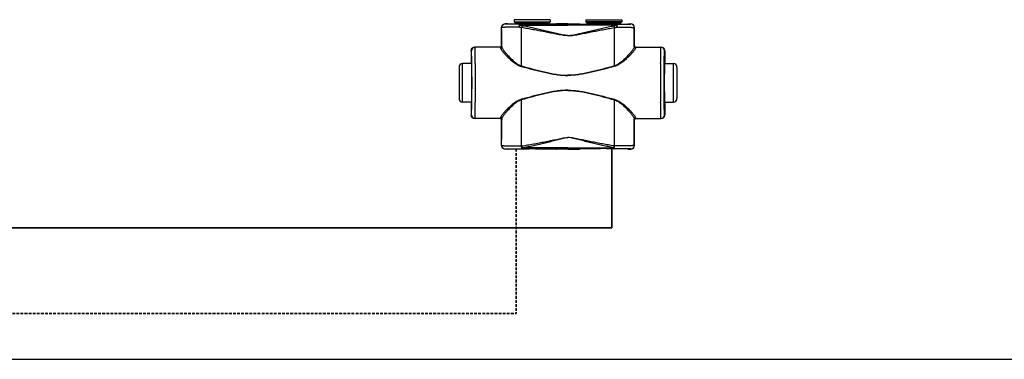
# Model space of a CAD drawing. Header units: millimetres. Extents: x -727 to 69715, y -15705 to 98123.
# Tile 45 of 256: x 16704 to 17392, y -12955 to -12717. Entities that reach past the tile are written whole.
import ezdxf

# ---------------------------------------------------------------- set-up
doc = ezdxf.new("R2010")
doc.units = ezdxf.units.MM
doc.linetypes.add('VERDECKT', pattern=[9.525, 6.35, -3.175])
for name, color, linetype, lineweight in [('UT_POTRUBI - PŘÍVOD', 1, 'Continuous', 35), ('UT_SCHÉMA_PŘÍVOD', 10, 'Continuous', 35), ('UT_SCHÉMA_ZPÁTEČKA', 172, 'VERDECKT', 35)]:
    doc.layers.add(name, color=color, linetype=linetype, lineweight=lineweight)

msp = doc.modelspace()

# ---------------------------------------------------------------- linework, layer by layer
at = {"color": 0, "linetype": 'Continuous'}
for p, q in [((17040.95, -12722.58), (17040.83, -12722.46)), ((17040.83, -12735.46), (17040.83, -12722.46)), ((17043.45, -12720.08), (17043.33, -12719.96)), ((17044.98, -12719.96), (17043.33, -12719.96)), ((17045.33, -12720.07), (17044.98, -12719.96)), ((17074.93, -12717.06), (17049.73, -12717.06)), ((17049.73, -12717.06), (17049.73, -12718.46)), ((17049.73, -12718.46), (17050.68, -12719.42)), ((17049.73, -12718.46), (17074.93, -12718.46)), ((17050.68, -12719.42), (17073.98, -12719.42)), ((17050.83, -12719.77), (17073.83, -12719.77)), ((17050.83, -12719.77), (17050.83, -12720.13)), ((17058.48, -12720.15), (17053.63, -12720.15)), ((17053.63, -12720.85), (17053.63, -12720.15)), ((17053.63, -12720.85), (17087.33, -12720.85)), ((17087.33, -12720.15), (17066.18, -12720.15)), ((17073.83, -12719.77), (17073.83, -12720.13)), ((17074.93, -12718.46), (17073.98, -12719.42)), ((17074.93, -12717.06), (17074.93, -12718.46)), ((17081.08, -12719.96), (17079.33, -12720.07)), ((17087.33, -12719.96), (17081.08, -12719.96)), ((17087.33, -12719.96), (17093.58, -12719.96)), ((17087.33, -12720.15), (17108.48, -12720.15)), ((17121.03, -12720.85), (17087.33, -12720.85)), ((17093.58, -12719.96), (17095.33, -12720.07)), ((17099.73, -12717.06), (17124.93, -12717.06)), ((17099.73, -12717.06), (17099.73, -12718.46)), ((17124.93, -12718.46), (17099.73, -12718.46)), ((17099.73, -12718.46), (17100.68, -12719.42)), ((17123.98, -12719.42), (17100.68, -12719.42)), ((17123.83, -12719.77), (17100.83, -12719.77)), ((17100.83, -12719.77), (17100.83, -12720.13)), ((17116.18, -12720.15), (17121.03, -12720.15)), ((17121.03, -12720.85), (17121.03, -12720.15)), ((17123.83, -12719.77), (17123.83, -12720.13)), ((17124.93, -12718.46), (17123.98, -12719.42)), ((17124.93, -12717.06), (17124.93, -12718.46)), ((17129.33, -12720.07), (17129.68, -12719.96)), ((17129.68, -12719.96), (17131.33, -12719.96)), ((17131.21, -12720.08), (17131.33, -12719.96)), ((17133.71, -12722.58), (17133.83, -12722.46)), ((17133.83, -12735.46), (17133.83, -12722.46)), ((17040.14, -12736.26), (17022.13, -12736.26)), ((17040.83, -12735.46), (17040.94, -12735.46)), ((17133.83, -12735.46), (17133.73, -12735.46)), ((17134.53, -12736.26), (17152.53, -12736.26)), ((17019.84, -12738.76), (17019.63, -12738.76)), ((17019.63, -12738.76), (17019.63, -12746.91)), ((17154.82, -12738.76), (17155.03, -12738.76)), ((17155.03, -12738.76), (17155.03, -12746.91)), ((17019.88, -12747.76), (17013.63, -12747.76)), ((17013.63, -12774.76), (17013.63, -12747.76)), ((17019.63, -12746.91), (17019.84, -12747.26)), ((17020.02, -12747.28), (17020.02, -12747.26)), ((17154.64, -12747.28), (17154.64, -12747.26)), ((17154.78, -12747.76), (17161.03, -12747.76)), ((17155.03, -12746.91), (17154.82, -12747.26)), ((17161.03, -12774.76), (17161.03, -12747.76)), ((17011.13, -12750.26), (17011.13, -12772.26)), ((17163.53, -12750.26), (17163.53, -12772.26)), ((17019.88, -12774.76), (17013.63, -12774.76)), ((17019.84, -12775.26), (17019.63, -12775.61)), ((17019.63, -12775.61), (17019.63, -12783.76)), ((17020.02, -12775.26), (17020.02, -12775.25)), ((17154.64, -12775.26), (17154.64, -12775.25)), ((17154.78, -12774.76), (17161.03, -12774.76)), ((17154.82, -12775.26), (17155.03, -12775.61)), ((17155.03, -12775.61), (17155.03, -12783.76)), ((17019.63, -12783.76), (17019.84, -12783.76)), ((17155.03, -12783.76), (17154.82, -12783.76)), ((17040.14, -12786.26), (17022.13, -12786.26)), ((17040.94, -12787.06), (17040.83, -12787.06)), ((17040.83, -12805.16), (17040.83, -12787.06)), ((17133.73, -12787.06), (17133.83, -12787.06)), ((17133.83, -12805.16), (17133.83, -12787.06)), ((17134.53, -12786.26), (17152.53, -12786.26)), ((17040.83, -12805.16), (17040.95, -12805.04)), ((17133.83, -12805.16), (17133.71, -12805.04)), ((17043.33, -12807.66), (17043.45, -12807.54)), ((17044.98, -12807.66), (17043.33, -12807.66)), ((17045.33, -12807.56), (17044.98, -12807.66)), ((17054.87, -12805.42), (17055.05, -12805.41)), ((17055.2, -12807.47), (17055.37, -12807.47)), ((17087.33, -12806.72), (17055.37, -12806.72)), ((17055.37, -12807.47), (17055.37, -12806.72)), ((17055.37, -12807.47), (17056.63, -12807.47)), ((17068.03, -12807.47), (17087.33, -12807.47)), ((17081.08, -12807.66), (17079.33, -12807.56)), ((17087.33, -12807.66), (17081.08, -12807.66)), ((17087.33, -12806.72), (17119.29, -12806.72)), ((17106.63, -12807.47), (17087.33, -12807.47)), ((17087.33, -12807.66), (17093.58, -12807.66)), ((17093.58, -12807.66), (17095.33, -12807.56)), ((17119.29, -12807.47), (17118.03, -12807.47)), ((17119.29, -12807.47), (17119.29, -12806.72)), ((17119.46, -12807.47), (17119.29, -12807.47)), ((17119.79, -12805.42), (17119.61, -12805.41)), ((17129.33, -12807.56), (17129.68, -12807.66)), ((17129.68, -12807.66), (17131.33, -12807.66)), ((17131.33, -12807.66), (17131.21, -12807.54))]:
    msp.add_line(p, q, dxfattribs=at)
msp.add_line((-727.45, -12954.69), (68024.28, -12954.69))
for centre, radius, start, end in [((17043.45, -12722.58), 2.5, 90.00246, 179.99754), ((17050.33, -12719.77), 0.5, 0, 45), ((17074.33, -12719.77), 0.5, 135, 180), ((17100.33, -12719.77), 0.5, 0, 45), ((17124.33, -12719.77), 0.5, 135, 180), ((17131.21, -12722.58), 2.5, 0.00246, 89.99754), ((17022.34, -12738.76), 2.5, 90.00225, 180.00111), ((17040.14, -12735.46), 0.8, 270.0036, 359.99724), ((17134.53, -12735.46), 0.8, 180.00276, 269.9964), ((17152.32, -12738.76), 2.5, 359.99889, 89.99775), ((17013.63, -12750.26), 2.5, 90, 180), ((14580.17, -12761.26), 2442.41, 359.68325, 0.31675), ((19594.49, -12761.26), 2442.41, 179.68325, 180.31675), ((17161.03, -12750.26), 2.5, 0, 90), ((17013.63, -12772.26), 2.5, 180, 270), ((17161.03, -12772.26), 2.5, 270, 0), ((17022.34, -12783.76), 2.5, 179.99889, 269.99775), ((17152.32, -12783.76), 2.5, 270.00225, 0.00111), ((17040.14, -12787.06), 0.8, 0.00276, 89.9964), ((17134.53, -12787.06), 0.8, 90.0036, 179.99724), ((17043.45, -12805.04), 2.5, 180.00246, 269.99754), ((17131.21, -12805.04), 2.5, 270.00246, 359.99754)]:
    msp.add_arc(centre, radius, start, end, dxfattribs=at)
at = {"color": 0, "linetype": 'Continuous', "extrusion": (0, 0, -1)}
for centre, major_axis, ratio, start_param, end_param in [((17043.33, -12722.46), (-1.77, 1.77), 0.999973, -0.785384, 0.785384), ((17062.33, -12720.07), (-17, 0), 0.005236, 4.941076, 6.283185), ((17062.33, -12720.07), (-17, 0), 0.005236, 3.141593, 4.483702), ((17022.13, -12738.76), (-2.5, 0), 0.999945, 0, 1.570796), ((17040.03, -12735.46), (-0.8, 0), 0.999986, -3.141593, -1.659157), ((17019.84, -12761.26), (0, 14), 0.010472, 0, 3.141593), ((17022.13, -12783.76), (-2.5, 0), 0.999945, -1.570796, 0), ((17040.03, -12787.06), (0.8, 0), 0.999986, -1.395381, 0), ((17043.33, -12805.16), (1.77, 1.77), 0.999973, -3.926977, -2.356208), ((17062.33, -12807.56), (-17, 0), 0.005236, 0, 1.229157), ((17062.33, -12807.56), (-17, 0), 0.005236, 1.912436, 3.141593)]:
    msp.add_ellipse(centre, major_axis=major_axis, ratio=ratio, start_param=start_param, end_param=end_param, dxfattribs=at)
at = {"color": 0, "linetype": 'Continuous'}
for centre, major_axis, ratio, start_param, end_param in [((17112.33, -12720.07), (17, 0), 0.005236, 3.141593, 4.483702), ((17112.33, -12720.07), (17, 0), 0.005236, 4.941076, 6.283185), ((17131.33, -12722.46), (1.77, 1.77), 0.999973, -0.785384, 0.785384), ((17134.63, -12735.46), (0.8, 0), 0.999986, -3.141593, -1.659157), ((17152.53, -12738.76), (2.5, 0), 0.999945, 0, 1.570796), ((17154.82, -12761.26), (0, 14), 0.010472, 0, 3.141593), ((17152.53, -12783.76), (2.5, 0), 0.999945, -1.570796, 0), ((17134.63, -12787.06), (-0.8, 0), 0.999986, -1.395381, 0), ((17131.33, -12805.16), (-1.77, 1.77), 0.999973, -3.926977, -2.356208), ((17112.33, -12807.56), (17, 0), 0.005236, 1.912436, 3.141593), ((17112.33, -12807.56), (17, 0), 0.005236, 0, 1.229157)]:
    msp.add_ellipse(centre, major_axis=major_axis, ratio=ratio, start_param=start_param, end_param=end_param, dxfattribs=at)
for points, knots in [([(17053.01, -12722.27), (17052.18, -12722.28), (17050.57, -12722.29), (17048.61, -12722.31), (17047.14, -12722.33), (17046.14, -12722.34), (17045.21, -12722.36), (17044.36, -12722.38), (17043.6, -12722.4), (17042.92, -12722.42), (17042.34, -12722.45), (17041.92, -12722.47), (17041.64, -12722.49), (17041.46, -12722.5), (17041.31, -12722.51), (17041.19, -12722.53), (17041.09, -12722.54), (17041.02, -12722.55), (17040.98, -12722.57), (17040.95, -12722.58), (17040.95, -12722.58)], [0, 0, 0, 0, 0.207034, 0.39928, 0.488214, 0.57154, 0.648707, 0.71921, 0.782588, 0.838437, 0.886403, 0.926186, 0.942933, 0.957549, 0.970012, 0.98031, 0.988432, 0.994377, 0.998178, 1, 1, 1, 1]), ([(17040.96, -12736), (17040.96, -12734.88), (17040.96, -12730.41), (17040.96, -12725.93), (17040.95, -12722.58)], [0, 0, 0, 0, 0.250733, 1, 1, 1, 1]), ([(17053.63, -12720.15), (17052.93, -12720.15), (17051.57, -12720.15), (17049.91, -12720.15), (17048.67, -12720.14), (17047.82, -12720.14), (17047.04, -12720.13), (17046.32, -12720.13), (17045.68, -12720.12), (17045.11, -12720.12), (17044.62, -12720.11), (17044.27, -12720.11), (17044.03, -12720.1), (17043.88, -12720.1), (17043.76, -12720.1), (17043.65, -12720.1), (17043.58, -12720.09), (17043.53, -12720.09), (17043.51, -12720.09), (17043.48, -12720.09), (17043.47, -12720.09), (17043.46, -12720.09), (17043.45, -12720.09), (17043.45, -12720.08)], [0, 0, 0, 0, 0.207653, 0.400343, 0.489423, 0.572844, 0.650059, 0.720565, 0.783909, 0.839692, 0.887568, 0.927242, 0.943927, 0.958477, 0.970869, 0.981088, 0.989117, 0.992306, 0.994945, 0.997032, 0.998568, 0.999554, 1, 1, 1, 1]), ([(17053.63, -12720.15), (17053.54, -12720.16), (17053.44, -12720.27), (17053.36, -12720.4), (17053.29, -12720.55), (17053.22, -12720.78), (17053.14, -12721.09), (17053.08, -12721.45), (17053.04, -12721.85), (17053.02, -12722.13), (17053.01, -12722.27)], [0, 0, 0, 0, 0.117156, 0.161001, 0.211236, 0.330442, 0.472834, 0.634922, 0.812344, 1, 1, 1, 1]), ([(17053.63, -12720.85), (17053.5, -12721.06), (17053.28, -12721.52), (17053.1, -12722.01), (17053.01, -12722.27)], [0, 0, 0, 0, 0.464895, 1, 1, 1, 1]), ([(17054.88, -12722.63), (17054.72, -12722.61), (17054.09, -12722.51), (17053.47, -12722.38), (17053.01, -12722.27)], [0, 0, 0, 0, 0.252579, 1, 1, 1, 1]), ([(17055.2, -12721.29), (17055.07, -12721.27), (17054.53, -12721.15), (17054.01, -12720.99), (17053.63, -12720.85)], [0, 0, 0, 0, 0.253704, 1, 1, 1, 1]), ([(17055.2, -12721.29), (17055.14, -12721.5), (17055.02, -12721.94), (17054.92, -12722.39), (17054.88, -12722.63)], [0, 0, 0, 0, 0.464569, 1, 1, 1, 1]), ([(17087.33, -12728.27), (17087.33, -12728.27), (17086.64, -12728.27), (17085.26, -12728.19), (17083.21, -12727.91), (17081.17, -12727.56), (17078.46, -12727.06), (17075.09, -12726.39), (17071.04, -12725.6), (17067, -12724.81), (17062.96, -12724.05), (17058.92, -12723.32), (17056.22, -12722.86), (17054.88, -12722.63)], [0.5000015, 0.5000015, 0.5000015, 0.5000015, 0.500002, 0.5313979, 0.5627848, 0.5941575, 0.6255147, 0.6881766, 0.7507583, 0.8132458, 0.8756245, 0.9378805, 1, 1, 1, 1]), ([(17054.89, -12749.41), (17054.89, -12747.17), (17054.89, -12738.24), (17054.88, -12729.32), (17054.88, -12722.63)], [0, 0, 0, 0, 0.250952, 1, 1, 1, 1]), ([(17087.33, -12728.09), (17087.33, -12728.09), (17086.99, -12728.09), (17086.3, -12728.07), (17084.92, -12727.93), (17083.22, -12727.65), (17081.2, -12727.23), (17079.19, -12726.77), (17077.18, -12726.3), (17074.51, -12725.66), (17071.17, -12724.86), (17067.18, -12723.92), (17063.18, -12723), (17059.19, -12722.12), (17056.53, -12721.57), (17055.2, -12721.29)], [0.499995, 0.499995, 0.499995, 0.499995, 0.4999958, 0.5157333, 0.5314718, 0.5629204, 0.5943483, 0.6257534, 0.6571339, 0.6884877, 0.7511054, 0.813586, 0.8759088, 0.9380534, 1, 1, 1, 1]), ([(17066.18, -12720.15), (17065.55, -12720.15), (17064.26, -12720.18), (17062.33, -12720.2), (17060.4, -12720.18), (17059.11, -12720.15), (17058.48, -12720.15)], [0, 0, 0, 0, 0.248355, 0.5, 0.751645, 1, 1, 1, 1]), ([(17087.33, -12728.09), (17087.33, -12728.09), (17087.68, -12728.09), (17088.37, -12728.07), (17089.74, -12727.93), (17091.44, -12727.65), (17093.46, -12727.23), (17095.47, -12726.77), (17097.48, -12726.3), (17100.15, -12725.66), (17103.49, -12724.86), (17107.48, -12723.92), (17111.48, -12723), (17115.47, -12722.12), (17118.13, -12721.57), (17119.46, -12721.29)], [0.499995, 0.499995, 0.499995, 0.499995, 0.4999958, 0.5157333, 0.5314718, 0.5629204, 0.5943483, 0.6257534, 0.6571339, 0.6884877, 0.7511054, 0.813586, 0.8759088, 0.9380534, 1, 1, 1, 1]), ([(17087.33, -12728.27), (17087.33, -12728.27), (17088.02, -12728.27), (17089.4, -12728.19), (17091.45, -12727.91), (17093.49, -12727.56), (17096.2, -12727.06), (17099.57, -12726.39), (17103.62, -12725.6), (17107.66, -12724.81), (17111.71, -12724.05), (17115.74, -12723.32), (17118.44, -12722.86), (17119.78, -12722.63)], [0.5000015, 0.5000015, 0.5000015, 0.5000015, 0.500002, 0.5313979, 0.5627848, 0.5941575, 0.6255147, 0.6881766, 0.7507583, 0.8132458, 0.8756245, 0.9378805, 1, 1, 1, 1]), ([(17108.48, -12720.15), (17109.11, -12720.15), (17110.4, -12720.18), (17112.33, -12720.2), (17114.26, -12720.18), (17115.55, -12720.15), (17116.18, -12720.15)], [0, 0, 0, 0, 0.248355, 0.5, 0.751645, 1, 1, 1, 1]), ([(17119.46, -12721.29), (17119.59, -12721.27), (17120.13, -12721.15), (17120.65, -12720.99), (17121.03, -12720.85)], [0, 0, 0, 0, 0.253704, 1, 1, 1, 1]), ([(17119.46, -12721.29), (17119.52, -12721.5), (17119.64, -12721.94), (17119.74, -12722.39), (17119.78, -12722.63)], [0, 0, 0, 0, 0.464569, 1, 1, 1, 1]), ([(17119.77, -12749.41), (17119.77, -12747.17), (17119.77, -12738.24), (17119.78, -12729.32), (17119.78, -12722.63)], [0, 0, 0, 0, 0.250952, 1, 1, 1, 1]), ([(17119.78, -12722.63), (17119.94, -12722.61), (17120.57, -12722.51), (17121.19, -12722.38), (17121.65, -12722.27)], [0, 0, 0, 0, 0.252579, 1, 1, 1, 1]), ([(17121.03, -12720.15), (17121.74, -12720.15), (17123.09, -12720.15), (17124.75, -12720.15), (17125.99, -12720.14), (17126.84, -12720.14), (17127.62, -12720.13), (17128.34, -12720.13), (17128.98, -12720.12), (17129.55, -12720.12), (17130.04, -12720.11), (17130.39, -12720.11), (17130.63, -12720.1), (17130.78, -12720.1), (17130.9, -12720.1), (17131.01, -12720.1), (17131.08, -12720.09), (17131.13, -12720.09), (17131.16, -12720.09), (17131.18, -12720.09), (17131.19, -12720.09), (17131.2, -12720.09), (17131.21, -12720.09), (17131.21, -12720.08)], [0, 0, 0, 0, 0.207653, 0.400343, 0.489423, 0.572844, 0.650059, 0.720565, 0.783909, 0.839692, 0.887568, 0.927242, 0.943927, 0.958477, 0.970869, 0.981088, 0.989117, 0.992306, 0.994945, 0.997032, 0.998568, 0.999554, 1, 1, 1, 1]), ([(17121.03, -12720.15), (17121.12, -12720.16), (17121.22, -12720.27), (17121.3, -12720.4), (17121.37, -12720.55), (17121.45, -12720.78), (17121.52, -12721.09), (17121.58, -12721.45), (17121.62, -12721.85), (17121.64, -12722.13), (17121.65, -12722.27)], [0, 0, 0, 0, 0.117156, 0.161001, 0.211236, 0.330442, 0.472834, 0.634922, 0.812344, 1, 1, 1, 1]), ([(17121.03, -12720.85), (17121.16, -12721.06), (17121.39, -12721.52), (17121.56, -12722.01), (17121.65, -12722.27)], [0, 0, 0, 0, 0.464895, 1, 1, 1, 1]), ([(17121.65, -12722.27), (17122.48, -12722.28), (17124.09, -12722.29), (17126.05, -12722.31), (17127.52, -12722.33), (17128.52, -12722.34), (17129.45, -12722.36), (17130.3, -12722.38), (17131.07, -12722.4), (17131.74, -12722.42), (17132.32, -12722.45), (17132.74, -12722.47), (17133.02, -12722.49), (17133.2, -12722.5), (17133.35, -12722.51), (17133.47, -12722.53), (17133.57, -12722.54), (17133.64, -12722.55), (17133.68, -12722.57), (17133.71, -12722.58), (17133.71, -12722.58)], [0, 0, 0, 0, 0.207034, 0.39928, 0.488214, 0.57154, 0.648707, 0.71921, 0.782588, 0.838437, 0.886403, 0.926186, 0.942933, 0.957549, 0.970012, 0.98031, 0.988432, 0.994377, 0.998178, 1, 1, 1, 1]), ([(17133.7, -12736), (17133.7, -12734.88), (17133.7, -12730.41), (17133.71, -12725.93), (17133.71, -12722.58)], [0, 0, 0, 0, 0.250733, 1, 1, 1, 1]), ([(17022.54, -12747.76), (17022.53, -12746.92), (17022.52, -12745.32), (17022.51, -12743.39), (17022.49, -12741.97), (17022.48, -12741.02), (17022.47, -12740.14), (17022.45, -12739.35), (17022.44, -12738.65), (17022.43, -12738.03), (17022.41, -12737.5), (17022.4, -12737.12), (17022.39, -12736.87), (17022.38, -12736.71), (17022.38, -12736.57), (17022.37, -12736.47), (17022.36, -12736.38), (17022.36, -12736.32), (17022.35, -12736.28), (17022.35, -12736.27), (17022.34, -12736.26), (17022.34, -12736.26)], [0, 0, 0, 0, 0.218984, 0.416191, 0.505653, 0.588551, 0.664564, 0.733396, 0.794781, 0.848478, 0.894279, 0.932006, 0.947796, 0.961515, 0.973152, 0.982695, 0.990138, 0.995479, 0.998726, 0.999584, 1, 1, 1, 1]), ([(17040.14, -12736.26), (17040.14, -12736.26), (17040.14, -12736.27), (17040.14, -12736.27), (17040.14, -12736.28), (17040.14, -12736.3), (17040.15, -12736.34), (17040.15, -12736.4), (17040.15, -12736.47), (17040.16, -12736.56), (17040.16, -12736.66), (17040.16, -12736.74), (17040.16, -12736.78)], [0, 0, 0, 0, 0.005122, 0.017304, 0.037118, 0.064661, 0.143035, 0.252499, 0.393016, 0.564526, 0.766907, 1, 1, 1, 1]), ([(17040.96, -12736), (17040.96, -12736.1), (17040.92, -12736.31), (17040.74, -12736.57), (17040.48, -12736.74), (17040.27, -12736.78), (17040.16, -12736.78)], [0, 0, 0, 0, 0.247572, 0.496581, 0.747591, 1, 1, 1, 1]), ([(17040.94, -12735.46), (17040.94, -12735.46), (17040.94, -12735.47), (17040.94, -12735.47), (17040.94, -12735.48), (17040.94, -12735.5), (17040.95, -12735.54), (17040.95, -12735.6), (17040.95, -12735.68), (17040.96, -12735.77), (17040.96, -12735.88), (17040.96, -12735.96), (17040.96, -12736)], [0, 0, 0, 0, 0.005057, 0.017214, 0.037015, 0.06455, 0.142921, 0.252392, 0.392925, 0.564459, 0.766871, 1, 1, 1, 1]), ([(17040.96, -12736), (17040.96, -12736.07), (17040.98, -12736.21), (17041.05, -12736.44), (17041.16, -12736.7), (17041.35, -12737.11), (17041.69, -12737.67), (17042.19, -12738.4), (17042.8, -12739.2), (17043.77, -12740.42), (17045.19, -12742.04), (17047.12, -12744.06), (17048.93, -12745.75), (17050.55, -12747.06), (17052.33, -12748.32), (17053.82, -12749.1), (17054.89, -12749.41)], [0, 0, 0, 0, 0.010286, 0.022433, 0.036551, 0.052653, 0.090607, 0.135698, 0.187142, 0.244158, 0.372094, 0.514728, 0.6685, 0.748767, 0.830965, 1, 1, 1, 1]), ([(17133.7, -12736), (17133.7, -12736.07), (17133.68, -12736.21), (17133.61, -12736.44), (17133.5, -12736.7), (17133.31, -12737.11), (17132.97, -12737.67), (17132.47, -12738.4), (17131.86, -12739.2), (17130.89, -12740.42), (17129.47, -12742.04), (17127.54, -12744.06), (17125.73, -12745.75), (17124.11, -12747.06), (17122.33, -12748.32), (17120.84, -12749.1), (17119.77, -12749.41)], [0, 0, 0, 0, 0.010286, 0.022433, 0.036551, 0.052653, 0.090607, 0.135698, 0.187142, 0.244158, 0.372094, 0.514728, 0.6685, 0.748767, 0.830965, 1, 1, 1, 1]), ([(17133.73, -12735.46), (17133.72, -12735.46), (17133.72, -12735.47), (17133.72, -12735.47), (17133.72, -12735.48), (17133.72, -12735.5), (17133.71, -12735.54), (17133.71, -12735.6), (17133.71, -12735.68), (17133.7, -12735.77), (17133.7, -12735.88), (17133.7, -12735.96), (17133.7, -12736)], [0, 0, 0, 0, 0.005057, 0.017214, 0.037015, 0.06455, 0.142921, 0.252392, 0.392925, 0.564459, 0.766871, 1, 1, 1, 1]), ([(17133.7, -12736), (17133.7, -12736.1), (17133.74, -12736.31), (17133.92, -12736.57), (17134.18, -12736.74), (17134.39, -12736.78), (17134.5, -12736.78)], [0, 0, 0, 0, 0.247572, 0.496581, 0.747591, 1, 1, 1, 1]), ([(17134.53, -12736.26), (17134.52, -12736.26), (17134.52, -12736.27), (17134.52, -12736.27), (17134.52, -12736.28), (17134.52, -12736.3), (17134.51, -12736.34), (17134.51, -12736.4), (17134.51, -12736.47), (17134.5, -12736.56), (17134.5, -12736.66), (17134.5, -12736.74), (17134.5, -12736.78)], [0, 0, 0, 0, 0.005122, 0.017304, 0.037118, 0.064661, 0.143035, 0.252499, 0.393016, 0.564526, 0.766907, 1, 1, 1, 1]), ([(17152.12, -12747.76), (17152.13, -12746.92), (17152.14, -12745.32), (17152.16, -12743.39), (17152.17, -12741.97), (17152.18, -12741.02), (17152.19, -12740.14), (17152.21, -12739.35), (17152.22, -12738.65), (17152.23, -12738.03), (17152.25, -12737.5), (17152.26, -12737.12), (17152.27, -12736.87), (17152.28, -12736.71), (17152.28, -12736.57), (17152.29, -12736.47), (17152.3, -12736.38), (17152.3, -12736.32), (17152.31, -12736.28), (17152.32, -12736.27), (17152.32, -12736.26), (17152.32, -12736.26)], [0, 0, 0, 0, 0.218984, 0.416191, 0.505653, 0.588551, 0.664564, 0.733396, 0.794781, 0.848478, 0.894279, 0.932006, 0.947796, 0.961515, 0.973152, 0.982695, 0.990138, 0.995479, 0.998726, 0.999584, 1, 1, 1, 1]), ([(17020.02, -12747.26), (17020.02, -12746.63), (17020.01, -12745.44), (17019.99, -12744), (17019.98, -12742.94), (17019.97, -12742.24), (17019.95, -12741.6), (17019.94, -12741.02), (17019.93, -12740.5), (17019.92, -12740.05), (17019.91, -12739.67), (17019.9, -12739.39), (17019.89, -12739.2), (17019.88, -12739.09), (17019.87, -12738.99), (17019.87, -12738.91), (17019.86, -12738.85), (17019.85, -12738.8), (17019.85, -12738.78), (17019.84, -12738.76), (17019.84, -12738.76)], [0, 0, 0, 0, 0.221931, 0.420259, 0.509783, 0.592499, 0.668149, 0.736495, 0.797321, 0.850436, 0.895675, 0.932895, 0.948462, 0.961984, 0.973451, 0.982856, 0.990196, 0.99547, 0.998697, 1, 1, 1, 1]), ([(17040.16, -12736.78), (17040.16, -12736.85), (17040.19, -12736.99), (17040.26, -12737.21), (17040.37, -12737.46), (17040.58, -12737.84), (17040.93, -12738.39), (17041.46, -12739.09), (17042.11, -12739.88), (17043.14, -12741.06), (17044.65, -12742.64), (17046.69, -12744.6), (17048.6, -12746.25), (17050.3, -12747.51), (17052.15, -12748.72), (17053.7, -12749.44), (17054.79, -12749.74)], [0, 0, 0, 0, 0.009694, 0.02127, 0.034861, 0.050494, 0.087694, 0.13227, 0.183417, 0.240322, 0.368483, 0.511765, 0.666448, 0.747227, 0.829948, 1, 1, 1, 1]), ([(17134.5, -12736.78), (17134.5, -12736.85), (17134.47, -12736.99), (17134.4, -12737.21), (17134.29, -12737.46), (17134.08, -12737.84), (17133.73, -12738.39), (17133.2, -12739.09), (17132.55, -12739.88), (17131.52, -12741.06), (17130.02, -12742.64), (17127.97, -12744.6), (17126.06, -12746.25), (17124.37, -12747.51), (17122.51, -12748.72), (17120.96, -12749.44), (17119.87, -12749.74)], [0, 0, 0, 0, 0.009694, 0.02127, 0.034861, 0.050494, 0.087694, 0.13227, 0.183417, 0.240322, 0.368483, 0.511765, 0.666448, 0.747227, 0.829948, 1, 1, 1, 1]), ([(17154.64, -12747.26), (17154.64, -12746.63), (17154.65, -12745.44), (17154.67, -12744), (17154.68, -12742.94), (17154.69, -12742.24), (17154.71, -12741.6), (17154.72, -12741.02), (17154.73, -12740.5), (17154.74, -12740.05), (17154.75, -12739.67), (17154.77, -12739.39), (17154.77, -12739.2), (17154.78, -12739.09), (17154.79, -12738.99), (17154.79, -12738.91), (17154.8, -12738.85), (17154.81, -12738.8), (17154.81, -12738.78), (17154.82, -12738.76), (17154.82, -12738.76)], [0, 0, 0, 0, 0.221931, 0.420259, 0.509783, 0.592499, 0.668149, 0.736495, 0.797321, 0.850436, 0.895675, 0.932895, 0.948462, 0.961984, 0.973451, 0.982856, 0.990196, 0.99547, 0.998697, 1, 1, 1, 1]), ([(17020.02, -12775.25), (17020.04, -12773.06), (17020.07, -12768.39), (17020.08, -12761.26), (17020.07, -12754.13), (17020.04, -12749.47), (17020.02, -12747.28)], [0, 0, 0, 0, 0.235226, 0.499987, 0.764754, 1, 1, 1, 1]), ([(17054.89, -12749.41), (17054.88, -12749.44), (17054.85, -12749.55), (17054.82, -12749.66), (17054.79, -12749.74)], [0, 0, 0, 0, 0.258378, 1, 1, 1, 1]), ([(17054.79, -12749.74), (17057.45, -12750.45), (17061.45, -12751.53), (17066.81, -12752.9), (17070.85, -12753.87), (17074.92, -12754.75), (17079.02, -12755.48), (17082.47, -12755.89), (17085.25, -12756.07), (17086.64, -12756.1), (17087.33, -12756.1), (17087.33, -12756.1)], [0, 0, 0, 0, 0.1245061, 0.1869228, 0.2494269, 0.3120016, 0.3746311, 0.4372993, 0.4686472, 0.4999998, 0.5, 0.5, 0.5, 0.5]), ([(17054.89, -12749.41), (17057.55, -12750.14), (17061.53, -12751.25), (17066.87, -12752.66), (17070.89, -12753.66), (17074.95, -12754.56), (17079.04, -12755.31), (17082.48, -12755.74), (17085.25, -12755.92), (17086.64, -12755.95), (17087.33, -12755.95), (17087.33, -12755.95)], [0, 0, 0, 0, 0.1244767, 0.1868883, 0.2493924, 0.3119715, 0.3746087, 0.437287, 0.4686409, 0.4999998, 0.5, 0.5, 0.5, 0.5]), ([(17119.77, -12749.41), (17117.12, -12750.14), (17113.13, -12751.25), (17107.79, -12752.66), (17103.77, -12753.66), (17099.71, -12754.56), (17095.62, -12755.31), (17092.18, -12755.74), (17089.41, -12755.92), (17088.02, -12755.95), (17087.33, -12755.95), (17087.33, -12755.95)], [0, 0, 0, 0, 0.1244767, 0.1868883, 0.2493924, 0.3119715, 0.3746087, 0.437287, 0.4686409, 0.4999998, 0.5, 0.5, 0.5, 0.5]), ([(17119.87, -12749.74), (17117.21, -12750.45), (17113.21, -12751.53), (17107.85, -12752.9), (17103.81, -12753.87), (17099.74, -12754.75), (17095.64, -12755.48), (17092.19, -12755.89), (17089.42, -12756.07), (17088.03, -12756.1), (17087.33, -12756.1), (17087.33, -12756.1)], [0, 0, 0, 0, 0.1245061, 0.1869228, 0.2494269, 0.3120016, 0.3746311, 0.4372993, 0.4686472, 0.4999998, 0.5, 0.5, 0.5, 0.5]), ([(17119.77, -12749.41), (17119.78, -12749.44), (17119.81, -12749.55), (17119.84, -12749.66), (17119.87, -12749.74)], [0, 0, 0, 0, 0.258378, 1, 1, 1, 1]), ([(17154.64, -12775.25), (17154.62, -12773.06), (17154.59, -12768.39), (17154.58, -12761.26), (17154.59, -12754.13), (17154.62, -12749.47), (17154.64, -12747.28)], [0, 0, 0, 0, 0.235226, 0.499987, 0.764754, 1, 1, 1, 1]), ([(17087.33, -12766.43), (17085.94, -12766.43), (17083.16, -12766.55), (17079.02, -12767.05), (17074.92, -12767.77), (17070.85, -12768.65), (17066.81, -12769.63), (17061.45, -12770.99), (17057.45, -12772.07), (17054.79, -12772.79)], [0.5, 0.5, 0.5, 0.5, 0.5626889, 0.6253582, 0.6879892, 0.7505657, 0.8130716, 0.8754902, 1, 1, 1, 1]), ([(17087.33, -12766.58), (17085.94, -12766.58), (17083.17, -12766.7), (17079.04, -12767.21), (17074.95, -12767.96), (17070.89, -12768.87), (17066.87, -12769.87), (17061.53, -12771.28), (17057.55, -12772.38), (17054.89, -12773.12)], [0.5, 0.5, 0.5, 0.5, 0.5627005, 0.6253799, 0.6880187, 0.7505997, 0.8131057, 0.8755193, 1, 1, 1, 1]), ([(17087.33, -12766.43), (17088.72, -12766.43), (17091.5, -12766.55), (17095.64, -12767.05), (17099.74, -12767.77), (17103.81, -12768.65), (17107.85, -12769.63), (17113.21, -12770.99), (17117.21, -12772.07), (17119.87, -12772.79)], [0.5, 0.5, 0.5, 0.5, 0.5626889, 0.6253582, 0.6879892, 0.7505657, 0.8130716, 0.8754902, 1, 1, 1, 1]), ([(17087.33, -12766.58), (17088.72, -12766.58), (17091.49, -12766.7), (17095.62, -12767.21), (17099.71, -12767.96), (17103.77, -12768.87), (17107.79, -12769.87), (17113.13, -12771.28), (17117.12, -12772.38), (17119.77, -12773.12)], [0.5, 0.5, 0.5, 0.5, 0.5627005, 0.6253799, 0.6880187, 0.7505997, 0.8131057, 0.8755193, 1, 1, 1, 1]), ([(17019.84, -12783.76), (17019.84, -12783.76), (17019.85, -12783.75), (17019.85, -12783.72), (17019.86, -12783.68), (17019.87, -12783.61), (17019.87, -12783.53), (17019.88, -12783.44), (17019.89, -12783.32), (17019.9, -12783.13), (17019.91, -12782.86), (17019.92, -12782.47), (17019.93, -12782.02), (17019.94, -12781.51), (17019.95, -12780.92), (17019.97, -12780.28), (17019.98, -12779.58), (17019.99, -12778.53), (17020.01, -12777.08), (17020.02, -12775.89), (17020.02, -12775.26)], [0, 0, 0, 0, 0.001303, 0.00453, 0.009804, 0.017144, 0.026549, 0.038016, 0.051538, 0.067105, 0.104325, 0.149564, 0.202679, 0.263505, 0.331851, 0.407501, 0.490217, 0.579741, 0.778069, 1, 1, 1, 1]), ([(17022.34, -12786.26), (17022.34, -12786.26), (17022.35, -12786.26), (17022.35, -12786.24), (17022.36, -12786.2), (17022.36, -12786.14), (17022.37, -12786.06), (17022.38, -12785.95), (17022.38, -12785.82), (17022.39, -12785.66), (17022.4, -12785.4), (17022.41, -12785.02), (17022.43, -12784.49), (17022.44, -12783.88), (17022.45, -12783.17), (17022.47, -12782.38), (17022.48, -12781.51), (17022.49, -12780.56), (17022.51, -12779.14), (17022.52, -12777.2), (17022.53, -12775.6), (17022.54, -12774.76)], [0, 0, 0, 0, 0.000416, 0.001274, 0.004521, 0.009862, 0.017305, 0.026849, 0.038485, 0.052204, 0.067994, 0.105721, 0.151522, 0.205219, 0.266604, 0.335437, 0.411449, 0.494347, 0.58381, 0.781016, 1, 1, 1, 1]), ([(17054.79, -12772.79), (17053.7, -12773.08), (17052.15, -12773.81), (17050.3, -12775.01), (17048.6, -12776.28), (17046.69, -12777.92), (17044.65, -12779.88), (17043.14, -12781.47), (17042.11, -12782.65), (17041.46, -12783.43), (17040.93, -12784.14), (17040.58, -12784.68), (17040.37, -12785.07), (17040.26, -12785.32), (17040.19, -12785.54), (17040.16, -12785.68), (17040.16, -12785.74)], [0, 0, 0, 0, 0.170052, 0.252774, 0.333553, 0.488235, 0.631517, 0.759678, 0.816583, 0.86773, 0.912306, 0.949506, 0.965139, 0.978731, 0.990306, 1, 1, 1, 1]), ([(17054.89, -12773.12), (17053.82, -12773.43), (17052.33, -12774.2), (17050.55, -12775.46), (17048.93, -12776.77), (17047.12, -12778.46), (17045.19, -12780.48), (17043.77, -12782.11), (17042.8, -12783.32), (17042.19, -12784.13), (17041.69, -12784.86), (17041.35, -12785.42), (17041.16, -12785.82), (17041.05, -12786.08), (17040.98, -12786.31), (17040.96, -12786.46), (17040.96, -12786.53)], [0, 0, 0, 0, 0.169036, 0.251233, 0.3315, 0.485272, 0.627906, 0.755842, 0.812858, 0.864302, 0.909393, 0.947347, 0.963449, 0.977567, 0.989714, 1, 1, 1, 1]), ([(17054.89, -12773.12), (17054.88, -12773.09), (17054.85, -12772.98), (17054.82, -12772.87), (17054.79, -12772.79)], [0, 0, 0, 0, 0.258378, 1, 1, 1, 1]), ([(17054.87, -12805.42), (17054.88, -12802.74), (17054.88, -12791.97), (17054.89, -12781.21), (17054.89, -12773.12)], [0, 0, 0, 0, 0.248459, 1, 1, 1, 1]), ([(17119.77, -12773.12), (17119.78, -12773.09), (17119.81, -12772.98), (17119.84, -12772.87), (17119.87, -12772.79)], [0, 0, 0, 0, 0.258378, 1, 1, 1, 1]), ([(17119.77, -12773.12), (17120.84, -12773.43), (17122.33, -12774.2), (17124.11, -12775.46), (17125.73, -12776.77), (17127.54, -12778.46), (17129.47, -12780.48), (17130.89, -12782.11), (17131.86, -12783.32), (17132.47, -12784.13), (17132.97, -12784.86), (17133.31, -12785.42), (17133.5, -12785.82), (17133.61, -12786.08), (17133.68, -12786.31), (17133.7, -12786.46), (17133.7, -12786.53)], [0, 0, 0, 0, 0.169036, 0.251233, 0.3315, 0.485272, 0.627906, 0.755842, 0.812858, 0.864302, 0.909393, 0.947347, 0.963449, 0.977567, 0.989714, 1, 1, 1, 1]), ([(17119.79, -12805.42), (17119.79, -12802.74), (17119.78, -12791.97), (17119.77, -12781.21), (17119.77, -12773.12)], [0, 0, 0, 0, 0.248459, 1, 1, 1, 1]), ([(17119.87, -12772.79), (17120.96, -12773.08), (17122.51, -12773.81), (17124.37, -12775.01), (17126.06, -12776.28), (17127.97, -12777.92), (17130.02, -12779.88), (17131.52, -12781.47), (17132.55, -12782.65), (17133.2, -12783.43), (17133.73, -12784.14), (17134.08, -12784.68), (17134.29, -12785.07), (17134.4, -12785.32), (17134.47, -12785.54), (17134.5, -12785.68), (17134.5, -12785.74)], [0, 0, 0, 0, 0.170052, 0.252774, 0.333553, 0.488235, 0.631517, 0.759678, 0.816583, 0.86773, 0.912306, 0.949506, 0.965139, 0.978731, 0.990306, 1, 1, 1, 1]), ([(17152.32, -12786.26), (17152.32, -12786.26), (17152.32, -12786.26), (17152.31, -12786.24), (17152.3, -12786.2), (17152.3, -12786.14), (17152.29, -12786.06), (17152.28, -12785.95), (17152.28, -12785.82), (17152.27, -12785.66), (17152.26, -12785.4), (17152.25, -12785.02), (17152.23, -12784.49), (17152.22, -12783.88), (17152.21, -12783.17), (17152.19, -12782.38), (17152.18, -12781.51), (17152.17, -12780.56), (17152.16, -12779.14), (17152.14, -12777.2), (17152.13, -12775.6), (17152.12, -12774.76)], [0, 0, 0, 0, 0.000416, 0.001274, 0.004521, 0.009862, 0.017305, 0.026849, 0.038485, 0.052204, 0.067994, 0.105721, 0.151522, 0.205219, 0.266604, 0.335437, 0.411449, 0.494347, 0.58381, 0.781016, 1, 1, 1, 1]), ([(17154.82, -12783.76), (17154.82, -12783.76), (17154.81, -12783.75), (17154.81, -12783.72), (17154.8, -12783.68), (17154.79, -12783.61), (17154.79, -12783.53), (17154.78, -12783.44), (17154.77, -12783.32), (17154.77, -12783.13), (17154.75, -12782.86), (17154.74, -12782.47), (17154.73, -12782.02), (17154.72, -12781.51), (17154.71, -12780.92), (17154.69, -12780.28), (17154.68, -12779.58), (17154.67, -12778.53), (17154.65, -12777.08), (17154.64, -12775.89), (17154.64, -12775.26)], [0, 0, 0, 0, 0.001303, 0.00453, 0.009804, 0.017144, 0.026549, 0.038016, 0.051538, 0.067105, 0.104325, 0.149564, 0.202679, 0.263505, 0.331851, 0.407501, 0.490217, 0.579741, 0.778069, 1, 1, 1, 1]), ([(17040.16, -12785.74), (17040.16, -12785.78), (17040.16, -12785.86), (17040.16, -12785.96), (17040.15, -12786.05), (17040.15, -12786.13), (17040.15, -12786.18), (17040.14, -12786.22), (17040.14, -12786.24), (17040.14, -12786.25), (17040.14, -12786.26), (17040.14, -12786.26), (17040.14, -12786.26)], [0, 0, 0, 0, 0.233093, 0.435474, 0.606984, 0.747501, 0.856965, 0.935339, 0.962882, 0.982696, 0.994878, 1, 1, 1, 1]), ([(17040.96, -12786.53), (17040.96, -12786.42), (17040.92, -12786.22), (17040.74, -12785.96), (17040.48, -12785.78), (17040.27, -12785.74), (17040.16, -12785.74)], [0, 0, 0, 0, 0.247572, 0.496581, 0.747591, 1, 1, 1, 1]), ([(17040.96, -12786.53), (17040.96, -12786.57), (17040.96, -12786.65), (17040.96, -12786.75), (17040.95, -12786.85), (17040.95, -12786.92), (17040.95, -12786.98), (17040.94, -12787.02), (17040.94, -12787.04), (17040.94, -12787.05), (17040.94, -12787.06), (17040.94, -12787.06), (17040.94, -12787.06)], [0, 0, 0, 0, 0.23313, 0.435541, 0.607074, 0.747608, 0.857079, 0.93545, 0.962985, 0.982786, 0.994943, 1, 1, 1, 1]), ([(17040.95, -12805.04), (17040.95, -12803.51), (17040.96, -12797.34), (17040.96, -12791.16), (17040.96, -12786.53)], [0, 0, 0, 0, 0.248801, 1, 1, 1, 1]), ([(17133.7, -12786.53), (17133.7, -12786.42), (17133.74, -12786.22), (17133.92, -12785.96), (17134.18, -12785.78), (17134.39, -12785.74), (17134.5, -12785.74)], [0, 0, 0, 0, 0.247572, 0.496581, 0.747591, 1, 1, 1, 1]), ([(17133.71, -12805.04), (17133.71, -12803.51), (17133.71, -12797.34), (17133.7, -12791.16), (17133.7, -12786.53)], [0, 0, 0, 0, 0.248801, 1, 1, 1, 1]), ([(17133.7, -12786.53), (17133.7, -12786.57), (17133.7, -12786.65), (17133.7, -12786.75), (17133.71, -12786.85), (17133.71, -12786.92), (17133.71, -12786.98), (17133.72, -12787.02), (17133.72, -12787.04), (17133.72, -12787.05), (17133.72, -12787.06), (17133.72, -12787.06), (17133.73, -12787.06)], [0, 0, 0, 0, 0.23313, 0.435541, 0.607074, 0.747608, 0.857079, 0.93545, 0.962985, 0.982786, 0.994943, 1, 1, 1, 1]), ([(17134.5, -12785.74), (17134.5, -12785.78), (17134.5, -12785.86), (17134.5, -12785.96), (17134.51, -12786.05), (17134.51, -12786.13), (17134.51, -12786.18), (17134.52, -12786.22), (17134.52, -12786.24), (17134.52, -12786.25), (17134.52, -12786.26), (17134.52, -12786.26), (17134.53, -12786.26)], [0, 0, 0, 0, 0.233093, 0.435474, 0.606984, 0.747501, 0.856965, 0.935339, 0.962882, 0.982696, 0.994878, 1, 1, 1, 1]), ([(17040.95, -12805.04), (17040.95, -12805.05), (17040.98, -12805.07), (17041.03, -12805.08), (17041.11, -12805.1), (17041.23, -12805.12), (17041.37, -12805.13), (17041.55, -12805.15), (17041.76, -12805.17), (17042.09, -12805.19), (17042.59, -12805.22), (17043.27, -12805.24), (17044.06, -12805.27), (17044.95, -12805.3), (17045.94, -12805.32), (17047.03, -12805.34), (17048.19, -12805.36), (17049.87, -12805.38), (17052.11, -12805.4), (17053.93, -12805.41), (17054.87, -12805.42)], [0, 0, 0, 0, 0.001901, 0.0058, 0.011886, 0.020197, 0.030732, 0.043479, 0.058422, 0.075536, 0.116153, 0.165047, 0.22186, 0.286169, 0.35749, 0.43527, 0.518903, 0.607727, 0.798032, 1, 1, 1, 1]), ([(17055.05, -12805.41), (17056.39, -12805.19), (17059.08, -12804.73), (17063.1, -12804.01), (17067.13, -12803.25), (17070.48, -12802.59), (17073.17, -12802.05), (17075.18, -12801.65), (17077.2, -12801.23), (17079.22, -12800.82), (17081.23, -12800.4), (17082.92, -12800.06), (17084.26, -12799.79), (17085.62, -12799.55), (17086.64, -12799.41), (17087.33, -12799.41)], [0, 0, 0, 0, 0.0621172, 0.1243716, 0.1867502, 0.2492392, 0.2805207, 0.3118245, 0.3431487, 0.3744915, 0.4058513, 0.4372266, 0.4529199, 0.4686172, 0.5, 0.5, 0.5, 0.5]), ([(17055.37, -12806.72), (17056.7, -12806.46), (17059.36, -12805.91), (17063.34, -12805.03), (17067.32, -12804.12), (17070.64, -12803.33), (17073.29, -12802.68), (17075.29, -12802.19), (17077.28, -12801.69), (17079.28, -12801.19), (17081.27, -12800.69), (17082.94, -12800.27), (17084.28, -12799.95), (17085.62, -12799.66), (17086.65, -12799.48), (17087.33, -12799.48)], [0, 0, 0, 0, 0.0619437, 0.1240868, 0.1864104, 0.2488944, 0.2801902, 0.3115184, 0.3428764, 0.3742614, 0.4056711, 0.4371032, 0.4528275, 0.4685577, 0.5, 0.5, 0.5, 0.5]), ([(17119.61, -12805.41), (17118.27, -12805.19), (17115.58, -12804.73), (17111.56, -12804.01), (17107.53, -12803.25), (17104.18, -12802.59), (17101.49, -12802.05), (17099.48, -12801.65), (17097.46, -12801.23), (17095.45, -12800.82), (17093.43, -12800.4), (17091.75, -12800.06), (17090.4, -12799.79), (17089.05, -12799.55), (17088.02, -12799.41), (17087.33, -12799.41)], [0, 0, 0, 0, 0.0621172, 0.1243716, 0.1867502, 0.2492392, 0.2805207, 0.3118245, 0.3431487, 0.3744915, 0.4058513, 0.4372266, 0.4529199, 0.4686172, 0.5, 0.5, 0.5, 0.5]), ([(17119.29, -12806.72), (17117.96, -12806.46), (17115.3, -12805.91), (17111.33, -12805.03), (17107.34, -12804.12), (17104.03, -12803.33), (17101.37, -12802.68), (17099.38, -12802.19), (17097.38, -12801.69), (17095.38, -12801.19), (17093.39, -12800.69), (17091.72, -12800.27), (17090.38, -12799.95), (17089.04, -12799.66), (17088.02, -12799.48), (17087.33, -12799.48)], [0, 0, 0, 0, 0.0619437, 0.1240868, 0.1864104, 0.2488944, 0.2801902, 0.3115184, 0.3428764, 0.3742614, 0.4056711, 0.4371032, 0.4528275, 0.4685577, 0.5, 0.5, 0.5, 0.5]), ([(17133.71, -12805.04), (17133.71, -12805.05), (17133.68, -12805.07), (17133.63, -12805.08), (17133.55, -12805.1), (17133.43, -12805.12), (17133.29, -12805.13), (17133.11, -12805.15), (17132.9, -12805.17), (17132.57, -12805.19), (17132.07, -12805.22), (17131.39, -12805.24), (17130.6, -12805.27), (17129.71, -12805.3), (17128.72, -12805.32), (17127.64, -12805.34), (17126.47, -12805.36), (17124.79, -12805.38), (17122.55, -12805.4), (17120.73, -12805.41), (17119.79, -12805.42)], [0, 0, 0, 0, 0.001901, 0.0058, 0.011886, 0.020197, 0.030732, 0.043479, 0.058422, 0.075536, 0.116153, 0.165047, 0.22186, 0.286169, 0.35749, 0.43527, 0.518903, 0.607727, 0.798032, 1, 1, 1, 1]), ([(17043.45, -12807.54), (17043.45, -12807.54), (17043.46, -12807.54), (17043.47, -12807.54), (17043.48, -12807.54), (17043.51, -12807.54), (17043.54, -12807.54), (17043.6, -12807.53), (17043.68, -12807.53), (17043.8, -12807.53), (17043.95, -12807.53), (17044.13, -12807.52), (17044.33, -12807.52), (17044.55, -12807.52), (17044.9, -12807.51), (17045.4, -12807.51), (17046.06, -12807.5), (17046.82, -12807.5), (17047.65, -12807.49), (17048.57, -12807.49), (17049.55, -12807.48), (17050.97, -12807.48), (17052.86, -12807.48), (17054.4, -12807.47), (17055.2, -12807.47)], [0, 0, 0, 0, 0.000442, 0.001439, 0.003, 0.005125, 0.007814, 0.011067, 0.019262, 0.029696, 0.04235, 0.057205, 0.074237, 0.093413, 0.114703, 0.163471, 0.220191, 0.284451, 0.355774, 0.433617, 0.517377, 0.606395, 0.797271, 1, 1, 1, 1]), ([(17055.2, -12807.47), (17055.17, -12807.47), (17055.14, -12807.44), (17055.11, -12807.38), (17055.08, -12807.32), (17055.06, -12807.23), (17055.02, -12807.09), (17054.96, -12806.75), (17054.9, -12806.18), (17054.88, -12805.69), (17054.87, -12805.42)], [0, 0, 0, 0, 0.03281, 0.058939, 0.09263, 0.134005, 0.182986, 0.302653, 0.616803, 1, 1, 1, 1]), ([(17055.37, -12807.47), (17055.35, -12807.47), (17055.32, -12807.44), (17055.29, -12807.38), (17055.26, -12807.32), (17055.23, -12807.23), (17055.2, -12807.09), (17055.14, -12806.75), (17055.08, -12806.18), (17055.06, -12805.69), (17055.05, -12805.41)], [0, 0, 0, 0, 0.032697, 0.058797, 0.092469, 0.133835, 0.182813, 0.302491, 0.616704, 1, 1, 1, 1]), ([(17055.37, -12806.72), (17055.31, -12806.53), (17055.19, -12806.09), (17055.1, -12805.65), (17055.05, -12805.41)], [0, 0, 0, 0, 0.463333, 1, 1, 1, 1]), ([(17056.63, -12807.47), (17057.1, -12807.47), (17058.03, -12807.44), (17059.45, -12807.36), (17060.88, -12807.29), (17062.33, -12807.26), (17063.78, -12807.29), (17065.21, -12807.36), (17066.63, -12807.44), (17067.56, -12807.47), (17068.03, -12807.47)], [0, 0, 0, 0, 0.12176, 0.246313, 0.372689, 0.5, 0.627311, 0.753687, 0.87824, 1, 1, 1, 1]), ([(17118.03, -12807.47), (17117.56, -12807.47), (17116.63, -12807.44), (17115.21, -12807.36), (17113.78, -12807.29), (17112.33, -12807.26), (17110.88, -12807.29), (17109.45, -12807.36), (17108.03, -12807.44), (17107.1, -12807.47), (17106.63, -12807.47)], [0, 0, 0, 0, 0.12176, 0.246313, 0.372689, 0.5, 0.627311, 0.753687, 0.87824, 1, 1, 1, 1]), ([(17119.29, -12807.47), (17119.31, -12807.47), (17119.34, -12807.44), (17119.37, -12807.38), (17119.4, -12807.32), (17119.43, -12807.23), (17119.46, -12807.09), (17119.52, -12806.75), (17119.58, -12806.18), (17119.6, -12805.69), (17119.61, -12805.41)], [0, 0, 0, 0, 0.032697, 0.058797, 0.092469, 0.133835, 0.182813, 0.302491, 0.616704, 1, 1, 1, 1]), ([(17119.29, -12806.72), (17119.35, -12806.53), (17119.47, -12806.09), (17119.56, -12805.65), (17119.61, -12805.41)], [0, 0, 0, 0, 0.463333, 1, 1, 1, 1]), ([(17119.46, -12807.47), (17119.49, -12807.47), (17119.52, -12807.44), (17119.55, -12807.38), (17119.58, -12807.32), (17119.6, -12807.23), (17119.64, -12807.09), (17119.7, -12806.75), (17119.76, -12806.18), (17119.78, -12805.69), (17119.79, -12805.42)], [0, 0, 0, 0, 0.03281, 0.058939, 0.09263, 0.134005, 0.182986, 0.302653, 0.616803, 1, 1, 1, 1]), ([(17131.21, -12807.54), (17131.21, -12807.54), (17131.21, -12807.54), (17131.19, -12807.54), (17131.18, -12807.54), (17131.15, -12807.54), (17131.12, -12807.54), (17131.06, -12807.53), (17130.98, -12807.53), (17130.86, -12807.53), (17130.71, -12807.53), (17130.53, -12807.52), (17130.33, -12807.52), (17130.11, -12807.52), (17129.76, -12807.51), (17129.26, -12807.51), (17128.6, -12807.5), (17127.84, -12807.5), (17127.01, -12807.49), (17126.1, -12807.49), (17125.11, -12807.48), (17123.69, -12807.48), (17121.8, -12807.48), (17120.26, -12807.47), (17119.46, -12807.47)], [0, 0, 0, 0, 0.000442, 0.001439, 0.003, 0.005125, 0.007814, 0.011067, 0.019262, 0.029696, 0.04235, 0.057205, 0.074237, 0.093413, 0.114703, 0.163471, 0.220191, 0.284451, 0.355774, 0.433617, 0.517377, 0.606395, 0.797271, 1, 1, 1, 1])]:
    msp.add_open_spline(points, degree=3, knots=knots, dxfattribs=at)
at = {"layer": 'UT_POTRUBI - PŘÍVOD'}
msp.add_line((11332.08, -12862.78), (17118.03, -12862.78), dxfattribs=at)
at = {"layer": 'UT_SCHÉMA_PŘÍVOD'}
msp.add_line((17118.03, -12807.47), (17118.03, -12862.78), dxfattribs=at)
at = {"layer": 'UT_SCHÉMA_ZPÁTEČKA', "ltscale": 0.3}
for p in [(17050.98, -12807.49), (11226.73, -12922.7)]:
    msp.add_line(p, (17050.98, -12922.7), dxfattribs=at)

doc.saveas('drawing.dxf')
